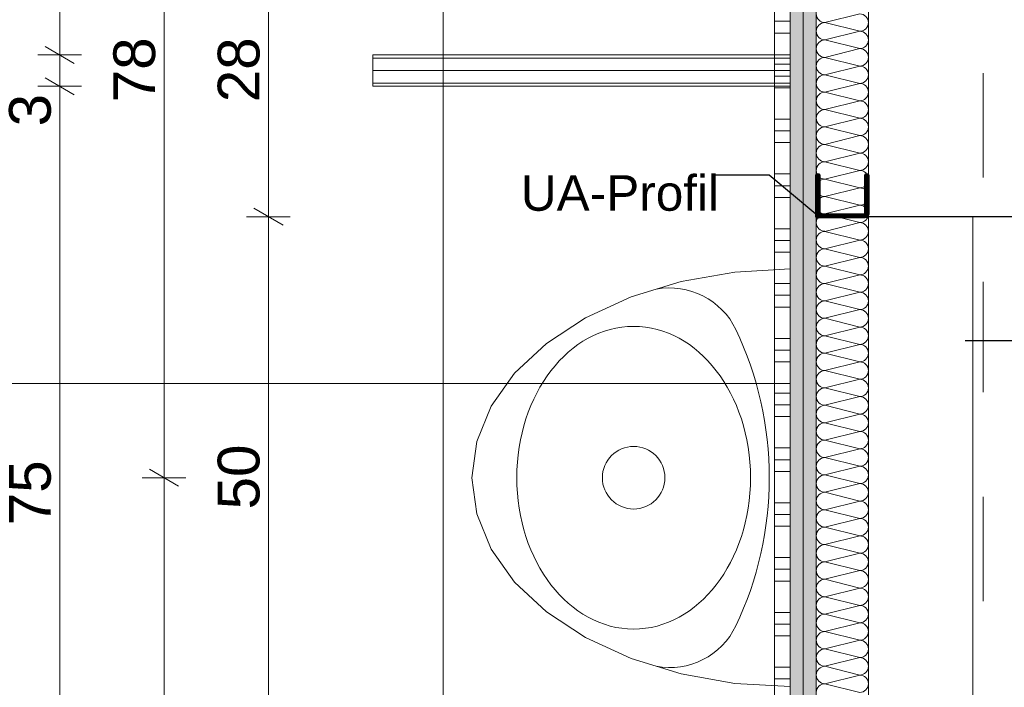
# Model space of a CAD drawing. Header units: metres. Extents: x -3.5 to 65.3, y -10.9 to 16.7.
# Tile 122 of 138: x 42.807 to 43.75, y 1.713 to 2.353. Entities that reach past the tile are written whole.
import ezdxf

# ---------------------------------------------------------------- set-up
doc = ezdxf.new("R2010")
doc.units = ezdxf.units.M
doc.header["$MEASUREMENT"] = 0
for name, pattern in [('DASHED', [0.015, 0.007, -0.008]), ('Strichlinie doppelt', [0.218722, 0.105833, -0.042333, 0.028222, -0.042333]), ('Wipeout_Contour', [1, 0, -1])]:
    doc.linetypes.add(name, pattern=pattern)
for name, color, linetype in [('102 - Bemaßung_ Beschriftung.Detail_ Ausschnitt', 7, 'Continuous'), ('451 - Universal.Achsen Raster', 7, 'Continuous'), ('654 - Abdeckung.Wand Belag', 7, 'Continuous'), ('660 - Unterkonstruktion.Trockenbau', 7, 'Continuous'), ('Neubau_102 - Bemaßung_ Beschriftung.Detail_ Ausschnitt', 7, 'Continuous'), ('Neubau_606 - Struktur.Wand Innen Ausbau', 7, 'Continuous'), ('Neubau_650 - Abdeckung.Fußboden Aufbau', 7, 'Continuous'), ('Neubau_702 - Einrichtung.Möbel Sanitär', 7, 'Continuous'), ('Neubau_802 - HKLSE.Sanitär', 7, 'Continuous')]:
    doc.layers.add(name, color=color, linetype=linetype)
doc.styles.add('ERSTELLTER_STIL_1', font='txt')
doc.dimstyles.new('ERSTELLTER_STIL__1', dxfattribs={"dimtxt": 0.04, "dimasz": 0.02128, "dimexe": 0.18, "dimexo": 0.0625, "dimgap": 0, "dimtad": 1, "dimzin": 0, "dimdsep": 46, "dimtxsty": 'ERSTELLTER_STIL_1', "dimblk": 'ARROWHEAD_2', "dimblk1": 'ARROWHEAD_2', "dimblk2": 'ARROWHEAD_2', "dimcen": 0.09, "dimse1": 1, "dimse2": 1, "dimclrd": 7, "dimclre": 7, "dimclrt": 7, "dimazin": 0, "dimtfac": 1, "dimtdec": 4, "dimtmove": 0, "dimatfit": 3, "dimfxl": 1, "dimtolj": 1, "dimtzin": 0, "dimarcsym": 0})
doc.dimstyles.new('ERSTELLTER_STIL__3', dxfattribs={"dimtxt": 0.04, "dimasz": 0.02128, "dimexe": 0.18, "dimexo": 0.0625, "dimgap": 0, "dimtad": 1, "dimtih": 1, "dimtoh": 1, "dimzin": 0, "dimdsep": 46, "dimtxsty": 'ERSTELLTER_STIL_1', "dimblk": 'ARROWHEAD_2', "dimblk1": 'ARROWHEAD_2', "dimblk2": 'ARROWHEAD_2', "dimcen": 0.09, "dimse1": 1, "dimse2": 1, "dimclrd": 7, "dimclre": 7, "dimclrt": 7, "dimazin": 0, "dimtfac": 1, "dimtdec": 4, "dimtmove": 0, "dimatfit": 3, "dimfxl": 1, "dimtolj": 1, "dimtzin": 0, "dimarcsym": 0})
doc.dimstyles.new('ERSTELLTER_STIL__4', dxfattribs={"dimtxt": 0.04, "dimasz": 0.02128, "dimexe": 0.18, "dimexo": 0.0625, "dimgap": 0, "dimtad": 1, "dimtih": 1, "dimtoh": 1, "dimzin": 0, "dimdsep": 46, "dimtxsty": 'ERSTELLTER_STIL_1', "dimblk": 'ARROWHEAD_2', "dimblk1": 'ARROWHEAD_2', "dimblk2": 'ARROWHEAD_2', "dimcen": 0.09, "dimse1": 1, "dimse2": 1, "dimclrd": 7, "dimclre": 7, "dimclrt": 7, "dimazin": 0, "dimtfac": 1, "dimtdec": 4, "dimtmove": 2, "dimatfit": 3, "dimfxl": 1, "dimtolj": 1, "dimtzin": 0, "dimarcsym": 0})
doc.dimstyles.new('ERSTELLTER_STIL__5', dxfattribs={"dimtxt": 0.04, "dimasz": 0.02128, "dimexe": 0.18, "dimexo": 0.0625, "dimgap": 0, "dimtad": 1, "dimtih": 1, "dimtoh": 1, "dimzin": 0, "dimdsep": 46, "dimtxsty": 'ERSTELLTER_STIL_1', "dimblk": 'ARROWHEAD_2', "dimblk1": 'ARROWHEAD_2', "dimblk2": 'ARROWHEAD_2', "dimcen": 0.09, "dimclrd": 7, "dimclre": 7, "dimclrt": 7, "dimazin": 0, "dimtfac": 1, "dimtdec": 4, "dimtmove": 0, "dimatfit": 3, "dimfxl": 1, "dimtolj": 1, "dimtzin": 0, "dimarcsym": 0})
doc.dimstyles.new('ERSTELLTER_STIL__7', dxfattribs={"dimtxt": 0.18, "dimasz": 0.010944, "dimexe": 0.18, "dimexo": 0.0625, "dimgap": 0, "dimtad": 0, "dimtih": 1, "dimtoh": 1, "dimdec": 4, "dimzin": 0, "dimdsep": 46, "dimcen": 0.09, "dimadec": 0, "dimazin": 0, "dimtfac": 1, "dimtdec": 4, "dimtmove": 0, "dimatfit": 3, "dimldrblk": 'ARROWHEAD_11', "dimfxl": 1, "dimtolj": 1, "dimtzin": 0, "dimarcsym": 0})
pattern_1 = [(45, (0, 0), (-0.0070710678, 0.0070710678), [0, -0.01])]

# ---------------------------------------------------------------- blocks, each defined once
blk = doc.blocks.new('*X59')
at = {"layer": 'Neubau_606 - Struktur.Wand Innen Ausbau', "color": 7, "linetype": 'Continuous', "lineweight": 5}
for p, q in [((43.57832, 2.35001), (43.61166, 2.35835)), ((43.57832, 2.35001), (43.61166, 2.34168)), ((43.57832, 2.33335), (43.61166, 2.34168)), ((43.57832, 2.33335), (43.61166, 2.32501)), ((43.57832, 2.31668), (43.61166, 2.32501)), ((43.57832, 2.31668), (43.61166, 2.30835)), ((43.57832, 2.30001), (43.61166, 2.30835)), ((43.57832, 2.30001), (43.61166, 2.29168)), ((43.57832, 2.28335), (43.61166, 2.29168)), ((43.57832, 2.28335), (43.61166, 2.27501)), ((43.57832, 2.26668), (43.61166, 2.27501)), ((43.57832, 2.26668), (43.61166, 2.25835)), ((43.57832, 2.25001), (43.61166, 2.25835)), ((43.57832, 2.25001), (43.61166, 2.24168)), ((43.57832, 2.23335), (43.61166, 2.24168)), ((43.57832, 2.23335), (43.61166, 2.22501)), ((43.57832, 2.21668), (43.61166, 2.22501)), ((43.57832, 2.21668), (43.61166, 2.20835)), ((43.57832, 2.20001), (43.61166, 2.20835)), ((43.57832, 2.20001), (43.61166, 2.19168)), ((43.57832, 2.18335), (43.61166, 2.19168)), ((43.57832, 2.18335), (43.61166, 2.17501)), ((43.57832, 2.16668), (43.61166, 2.17501)), ((43.57832, 2.16668), (43.61166, 2.15835)), ((43.57832, 2.15001), (43.61166, 2.15835)), ((43.57832, 2.15001), (43.61166, 2.14168)), ((43.57832, 2.13335), (43.61166, 2.14168)), ((43.57832, 2.13335), (43.61166, 2.12501)), ((43.57832, 2.11668), (43.61166, 2.12501)), ((43.57832, 2.11668), (43.61166, 2.10835)), ((43.57832, 2.10001), (43.61166, 2.10835)), ((43.57832, 2.10001), (43.61166, 2.09168)), ((43.57832, 2.08335), (43.61166, 2.09168)), ((43.57832, 2.08335), (43.61166, 2.07501)), ((43.57832, 2.06668), (43.61166, 2.07501)), ((43.57832, 2.06668), (43.61166, 2.05835)), ((43.57832, 2.05001), (43.61166, 2.05835)), ((43.57832, 2.05001), (43.61166, 2.04168)), ((43.57832, 2.03335), (43.61166, 2.04168)), ((43.57832, 2.03335), (43.61166, 2.02501)), ((43.57832, 2.01668), (43.61166, 2.02501)), ((43.57832, 2.01668), (43.61166, 2.00835)), ((43.57832, 2.00001), (43.61166, 2.00835)), ((43.57832, 2.00001), (43.61166, 1.99168)), ((43.57832, 1.98335), (43.61166, 1.99168)), ((43.57832, 1.98335), (43.61166, 1.97501)), ((43.57832, 1.96668), (43.61166, 1.97501)), ((43.57832, 1.96668), (43.61166, 1.95835)), ((43.57832, 1.95001), (43.61166, 1.95835)), ((43.57832, 1.95001), (43.61166, 1.94168)), ((43.57832, 1.93335), (43.61166, 1.94168)), ((43.57832, 1.93335), (43.61166, 1.92501)), ((43.57832, 1.91668), (43.61166, 1.92501)), ((43.57832, 1.91668), (43.61166, 1.90835)), ((43.57832, 1.90001), (43.61166, 1.90835)), ((43.57832, 1.90001), (43.61166, 1.89168)), ((43.57832, 1.88335), (43.61166, 1.89168)), ((43.57832, 1.88335), (43.61166, 1.87501)), ((43.57832, 1.86668), (43.61166, 1.87501)), ((43.57832, 1.86668), (43.61166, 1.85835)), ((43.57832, 1.85001), (43.61166, 1.85835)), ((43.57832, 1.85001), (43.61166, 1.84168)), ((43.57832, 1.83335), (43.61166, 1.84168)), ((43.57832, 1.83335), (43.61166, 1.82501)), ((43.57832, 1.81668), (43.61166, 1.82501)), ((43.57832, 1.81668), (43.61166, 1.80835)), ((43.57832, 1.80001), (43.61166, 1.80835)), ((43.57832, 1.80001), (43.61166, 1.79168)), ((43.57832, 1.78335), (43.61166, 1.79168)), ((43.57832, 1.78335), (43.61166, 1.77501)), ((43.57832, 1.76668), (43.61166, 1.77501)), ((43.57832, 1.76668), (43.61166, 1.75835)), ((43.57832, 1.75001), (43.61166, 1.75835)), ((43.57832, 1.75001), (43.61166, 1.74168)), ((43.57832, 1.73335), (43.61166, 1.74168)), ((43.57832, 1.73335), (43.61166, 1.72501)), ((43.57832, 1.71668), (43.61166, 1.72501)), ((43.57832, 1.71668), (43.61166, 1.70835))]:
    blk.add_line(p, q, dxfattribs=at)
for centre, start, end in [((43.57832, 2.35835), 180.00002, 270.00002), ((43.57832, 2.34168), 90.00002, 180.00002), ((43.61166, 2.35001), 0.00002, 90.00002), ((43.61166, 2.35001), 270.00002, 0.00002), ((43.57832, 2.34168), 180.00002, 270.00002), ((43.61166, 2.33335), 0.00002, 90.00002), ((43.57832, 2.32501), 90.00002, 180.00002), ((43.61166, 2.33335), 270.00002, 0.00002), ((43.57832, 2.32501), 180.00002, 270.00002), ((43.61166, 2.31668), 0.00002, 90.00002), ((43.57832, 2.30835), 90.00002, 180.00002), ((43.61166, 2.31668), 270.00002, 0.00002), ((43.57832, 2.30835), 180.00002, 270.00002), ((43.61166, 2.30001), 0.00002, 90.00002), ((43.57832, 2.29168), 90.00002, 180.00002), ((43.61166, 2.30001), 270.00002, 0.00002), ((43.57832, 2.29168), 180.00002, 270.00002), ((43.57832, 2.27501), 90.00002, 180.00002), ((43.61166, 2.28335), 0.00002, 90.00002), ((43.61166, 2.28335), 270.00002, 0.00002), ((43.57832, 2.27501), 180.00002, 270.00002), ((43.61166, 2.26668), 0.00002, 90.00002), ((43.57832, 2.25835), 90.00002, 180.00002), ((43.61166, 2.26668), 270.00002, 0.00002), ((43.57832, 2.25835), 180.00002, 270.00002), ((43.61166, 2.25001), 0.00002, 90.00002), ((43.57832, 2.24168), 90.00002, 180.00002), ((43.61166, 2.25001), 270.00002, 0.00002), ((43.57832, 2.24168), 180.00002, 270.00002), ((43.61166, 2.23335), 0.00002, 90.00002), ((43.57832, 2.22501), 90.00002, 180.00002), ((43.61166, 2.23335), 270.00002, 0.00002), ((43.57832, 2.22501), 180.00002, 270.00002), ((43.61166, 2.21668), 0.00002, 90.00002), ((43.57832, 2.20835), 90.00002, 180.00002), ((43.57832, 2.20835), 180.00002, 270.00002), ((43.61166, 2.21668), 270.00002, 0.00002), ((43.61166, 2.20001), 0.00002, 90.00002), ((43.57832, 2.19168), 90.00002, 180.00002), ((43.61166, 2.20001), 270.00002, 0.00002), ((43.57832, 2.19168), 180.00002, 270.00002), ((43.61166, 2.18335), 0.00002, 90.00002), ((43.57832, 2.17501), 90.00002, 180.00002), ((43.61166, 2.18335), 270.00002, 0.00002), ((43.57832, 2.17501), 180.00002, 270.00002), ((43.61166, 2.16668), 0.00002, 90.00002), ((43.57832, 2.15835), 90.00002, 180.00002), ((43.61166, 2.16668), 270.00002, 0.00002), ((43.57832, 2.15835), 180.00002, 270.00002), ((43.61166, 2.15001), 0.00002, 90.00002), ((43.57832, 2.14168), 90.00002, 180.00002), ((43.61166, 2.15001), 270.00002, 0.00002), ((43.57832, 2.14168), 180.00002, 270.00002), ((43.57832, 2.12501), 90.00002, 180.00002), ((43.61166, 2.13335), 0.00002, 90.00002), ((43.61166, 2.13335), 270.00002, 0.00002), ((43.57832, 2.12501), 180.00002, 270.00002), ((43.61166, 2.11668), 0.00002, 90.00002), ((43.57832, 2.10835), 90.00002, 180.00002), ((43.61166, 2.11668), 270.00002, 0.00002), ((43.57832, 2.10835), 180.00002, 270.00002), ((43.61166, 2.10001), 0.00002, 90.00002), ((43.57832, 2.09168), 90.00002, 180.00002), ((43.61166, 2.10001), 270.00002, 0.00002), ((43.57832, 2.09168), 180.00002, 270.00002), ((43.61166, 2.08335), 0.00002, 90.00002), ((43.57832, 2.07501), 90.00002, 180.00002), ((43.61166, 2.08335), 270.00002, 0.00002), ((43.57832, 2.07501), 180.00002, 270.00002), ((43.57832, 2.05835), 90.00002, 180.00002), ((43.61166, 2.06668), 0.00002, 90.00002), ((43.61166, 2.06668), 270.00002, 0.00002), ((43.57832, 2.05835), 180.00002, 270.00002), ((43.61166, 2.05001), 0.00002, 90.00002), ((43.57832, 2.04168), 90.00002, 180.00002), ((43.61166, 2.05001), 270.00002, 0.00002), ((43.57832, 2.04168), 180.00002, 270.00002), ((43.61166, 2.03335), 0.00002, 90.00002), ((43.57832, 2.02501), 90.00002, 180.00002), ((43.61166, 2.03335), 270.00002, 0.00002), ((43.57832, 2.02501), 180.00002, 270.00002), ((43.61166, 2.01668), 0.00002, 90.00002), ((43.57832, 2.00835), 90.00002, 180.00002), ((43.61166, 2.01668), 270.00002, 0.00002), ((43.57832, 2.00835), 180.00002, 270.00002), ((43.61166, 2.00001), 0.00002, 90.00002), ((43.57832, 1.99168), 90.00002, 180.00002), ((43.57832, 1.99168), 180.00002, 270.00002), ((43.61166, 2.00001), 270.00002, 0.00002), ((43.61166, 1.98335), 0.00002, 90.00002), ((43.57832, 1.97501), 90.00002, 180.00002), ((43.61166, 1.98335), 270.00002, 0.00002), ((43.57832, 1.97501), 180.00002, 270.00002), ((43.61166, 1.96668), 0.00002, 90.00002), ((43.57832, 1.95835), 90.00002, 180.00002), ((43.61166, 1.96668), 270.00002, 0.00002), ((43.57832, 1.95835), 180.00002, 270.00002), ((43.61166, 1.95001), 0.00002, 90.00002), ((43.57832, 1.94168), 90.00002, 180.00002), ((43.61166, 1.95001), 270.00002, 0.00002), ((43.57832, 1.94168), 180.00002, 270.00002), ((43.61166, 1.93335), 0.00002, 90.00002), ((43.57832, 1.92501), 90.00002, 180.00002), ((43.57832, 1.92501), 180.00002, 270.00002), ((43.61166, 1.93335), 270.00002, 0.00002), ((43.61166, 1.91668), 0.00002, 90.00002), ((43.57832, 1.90835), 90.00002, 180.00002), ((43.61166, 1.91668), 270.00002, 0.00002), ((43.57832, 1.90835), 180.00002, 270.00002), ((43.61166, 1.90001), 0.00002, 90.00002), ((43.57832, 1.89168), 90.00002, 180.00002), ((43.61166, 1.90001), 270.00002, 0.00002), ((43.57832, 1.89168), 180.00002, 270.00002), ((43.61166, 1.88335), 0.00002, 90.00002), ((43.57832, 1.87501), 90.00002, 180.00002), ((43.61166, 1.88335), 270.00002, 0.00002), ((43.57832, 1.87501), 180.00002, 270.00002), ((43.61166, 1.86668), 0.00002, 90.00002), ((43.57832, 1.85835), 90.00002, 180.00002), ((43.61166, 1.86668), 270.00002, 0.00002), ((43.57832, 1.85835), 180.00002, 270.00002), ((43.57832, 1.84168), 90.00002, 180.00002), ((43.61166, 1.85001), 0.00002, 90.00002), ((43.61166, 1.85001), 270.00002, 0.00002), ((43.57832, 1.84168), 180.00002, 270.00002), ((43.61166, 1.83335), 0.00002, 90.00002), ((43.57832, 1.82501), 90.00002, 180.00002), ((43.61166, 1.83335), 270.00002, 0.00002), ((43.57832, 1.82501), 180.00002, 270.00002), ((43.61166, 1.81668), 0.00002, 90.00002), ((43.57832, 1.80835), 90.00002, 180.00002), ((43.61166, 1.81668), 270.00002, 0.00002), ((43.57832, 1.80835), 180.00002, 270.00002), ((43.61166, 1.80001), 0.00002, 90.00002), ((43.57832, 1.79168), 90.00002, 180.00002), ((43.61166, 1.80001), 270.00002, 0.00002), ((43.57832, 1.79168), 180.00002, 270.00002), ((43.57832, 1.77501), 90.00002, 180.00002), ((43.61166, 1.78335), 0.00002, 90.00002), ((43.61166, 1.78335), 270.00002, 0.00002), ((43.57832, 1.77501), 180.00002, 270.00002), ((43.61166, 1.76668), 0.00002, 90.00002), ((43.57832, 1.75835), 90.00002, 180.00002), ((43.61166, 1.76668), 270.00002, 0.00002), ((43.57832, 1.75835), 180.00002, 270.00002), ((43.61166, 1.75001), 0.00002, 90.00002), ((43.57832, 1.74168), 90.00002, 180.00002), ((43.61166, 1.75001), 270.00002, 0.00002), ((43.57832, 1.74168), 180.00002, 270.00002), ((43.61166, 1.73335), 0.00002, 90.00002), ((43.57832, 1.72501), 90.00002, 180.00002), ((43.61166, 1.73335), 270.00002, 0.00002), ((43.57832, 1.72501), 180.00002, 270.00002), ((43.61166, 1.71668), 0.00002, 90.00002), ((43.57832, 1.70835), 90.00002, 180.00002), ((43.61166, 1.71668), 270.00002, 0.00002)]:
    blk.add_arc(centre, 0.00833, start, end, dxfattribs=at)
blk = doc.blocks.new('*X88')
at = {"layer": '654 - Abdeckung.Wand Belag', "color": 7, "linetype": 'Continuous', "lineweight": 5}
for p, q in [((43.52999, 2.35125), (43.54499, 2.35125)), ((43.52999, 2.34), (43.54499, 2.34)), ((43.52999, 2.31), (43.54499, 2.31)), ((43.52999, 2.29875), (43.54499, 2.29875)), ((43.52999, 2.2875), (43.54499, 2.2875)), ((43.52999, 2.2575), (43.54499, 2.2575)), ((43.52999, 2.24625), (43.54499, 2.24625)), ((43.52999, 2.235), (43.54499, 2.235)), ((43.52999, 2.205), (43.54499, 2.205)), ((43.52999, 2.19375), (43.54499, 2.19375)), ((43.52999, 2.1825), (43.54499, 2.1825)), ((43.52999, 2.1525), (43.54499, 2.1525)), ((43.52999, 2.14125), (43.54499, 2.14125)), ((43.52999, 2.13), (43.54499, 2.13)), ((43.52999, 2.1), (43.54499, 2.1)), ((43.52999, 2.08875), (43.54499, 2.08875)), ((43.52999, 2.0775), (43.54499, 2.0775)), ((43.52999, 2.0475), (43.54499, 2.0475)), ((43.52999, 2.03625), (43.54499, 2.03625)), ((43.52999, 2.025), (43.54499, 2.025)), ((43.52999, 1.995), (43.54499, 1.995)), ((43.52999, 1.98375), (43.54499, 1.98375)), ((43.52999, 1.9725), (43.54499, 1.9725)), ((43.52999, 1.9425), (43.54499, 1.9425)), ((43.52999, 1.93125), (43.54499, 1.93125)), ((43.52999, 1.92), (43.54499, 1.92)), ((43.52999, 1.89), (43.54499, 1.89)), ((43.52999, 1.87875), (43.54499, 1.87875)), ((43.52999, 1.8675), (43.54499, 1.8675)), ((43.52999, 1.8375), (43.54499, 1.8375)), ((43.52999, 1.82625), (43.54499, 1.82625)), ((43.52999, 1.815), (43.54499, 1.815)), ((43.52999, 1.785), (43.54499, 1.785)), ((43.52999, 1.77375), (43.54499, 1.77375)), ((43.52999, 1.7625), (43.54499, 1.7625)), ((43.52999, 1.7325), (43.54499, 1.7325)), ((43.52999, 1.72125), (43.54499, 1.72125))]:
    blk.add_line(p, q, dxfattribs=at)
blk = doc.blocks.new('*D236')
at = {"layer": '102 - Bemaßung_ Beschriftung.Detail_ Ausschnitt', "color": 7, "linetype": 'Continuous', "lineweight": 5}
for p, q in [((43.03099, 2.17208), (43.05899, 2.15592)), ((43.06599, 2.164), (43.02399, 2.164)), ((43.04499, 1.664), (43.04499, 2.164)), ((43.03099, 1.67208), (43.05899, 1.65592)), ((43.06599, 1.664), (43.02399, 1.664))]:
    blk.add_line(p, q, dxfattribs=at)
at = {"layer": '102 - Bemaßung_ Beschriftung.Detail_ Ausschnitt', "color": 7, "lineweight": 5, "insert": (43.03699, 1.88364), "char_height": 0.04, "attachment_point": 7, "rotation": 90, "style": 'ERSTELLTER_STIL_1'}
blk.add_mtext('\\A1;{\\pql;\\fArial|b0|i0|c0|p38;50}', dxfattribs=at)
blk = doc.blocks.new('ARROWHEAD_2')
at = {"color": 0, "linetype": 'Continuous', "lineweight": 0}
for p, q in [((-0.378, -0.655), (0.378, 0.655)), ((0, 0), (-1, 0))]:
    blk.add_line(p, q, dxfattribs=at)
blk = doc.blocks.new('*D237')
at = {"layer": '102 - Bemaßung_ Beschriftung.Detail_ Ausschnitt', "color": 7, "linetype": 'Continuous', "lineweight": 5}
for p, q in [((43.06599, 2.444), (43.02399, 2.444)), ((43.03099, 2.45209), (43.05899, 2.43592)), ((43.04499, 2.164), (43.04499, 2.444)), ((43.03099, 2.17208), (43.05899, 2.15592)), ((43.06599, 2.164), (43.02399, 2.164))]:
    blk.add_line(p, q, dxfattribs=at)
at = {"layer": '102 - Bemaßung_ Beschriftung.Detail_ Ausschnitt', "color": 7, "lineweight": 5, "insert": (43.03699, 2.27365), "char_height": 0.04, "attachment_point": 7, "rotation": 90, "style": 'ERSTELLTER_STIL_1'}
blk.add_mtext('\\A1;{\\pql;\\fArial|b0|i0|c0|p38;28}', dxfattribs=at)
blk = doc.blocks.new('*D241')
at = {"layer": '102 - Bemaßung_ Beschriftung.Detail_ Ausschnitt', "color": 7, "linetype": 'Continuous', "lineweight": 5}
for p, q in [((42.93099, 1.92208), (42.95899, 1.90592)), ((42.96599, 1.914), (42.92399, 1.914)), ((42.94499, 1.134), (42.94499, 1.914)), ((42.93099, 1.14208), (42.95899, 1.12592)), ((42.96599, 1.134), (42.92399, 1.134))]:
    blk.add_line(p, q, dxfattribs=at)
at = {"layer": '102 - Bemaßung_ Beschriftung.Detail_ Ausschnitt', "color": 7, "lineweight": 5, "insert": (42.93699, 1.49364), "char_height": 0.04, "attachment_point": 7, "rotation": 90, "style": 'ERSTELLTER_STIL_1'}
blk.add_mtext('\\A1;{\\pql;\\fArial|b0|i0|c0|p38;78}', dxfattribs=at)
blk = doc.blocks.new('*D242')
at = {"layer": '102 - Bemaßung_ Beschriftung.Detail_ Ausschnitt', "color": 7, "linetype": 'Continuous', "lineweight": 5}
for p, q in [((42.93099, 2.70209), (42.95899, 2.68592)), ((42.96599, 2.694), (42.92399, 2.694)), ((42.94499, 1.914), (42.94499, 2.694)), ((42.93099, 1.92208), (42.95899, 1.90592)), ((42.96599, 1.914), (42.92399, 1.914))]:
    blk.add_line(p, q, dxfattribs=at)
at = {"layer": '102 - Bemaßung_ Beschriftung.Detail_ Ausschnitt', "color": 7, "lineweight": 5, "insert": (42.93699, 2.27365), "char_height": 0.04, "attachment_point": 7, "rotation": 90, "style": 'ERSTELLTER_STIL_1'}
blk.add_mtext('\\A1;{\\pql;\\fArial|b0|i0|c0|p38;78}', dxfattribs=at)
blk = doc.blocks.new('*D248')
at = {"layer": '102 - Bemaßung_ Beschriftung.Detail_ Ausschnitt', "color": 7, "linetype": 'Continuous', "lineweight": 5}
for p, q in [((42.83099, 2.29708), (42.85899, 2.28092)), ((42.86599, 2.289), (42.82399, 2.289)), ((42.84499, 1.539), (42.84499, 2.289)), ((42.86599, 1.539), (42.82399, 1.539)), ((42.83099, 1.54708), (42.85899, 1.53092))]:
    blk.add_line(p, q, dxfattribs=at)
at = {"layer": '102 - Bemaßung_ Beschriftung.Detail_ Ausschnitt', "color": 7, "lineweight": 5, "char_height": 0.04, "attachment_point": 7, "rotation": 90, "style": 'ERSTELLTER_STIL_1'}
for s, insert in [('\\A1;{\\pql;\\fArial|b0|i0|c0|p38;3}', (42.83699, 2.25055)), ('\\A1;{\\pql;\\fArial|b0|i0|c0|p38;75}', (42.83699, 1.86847))]:
    blk.add_mtext(s, dxfattribs=dict(at, insert=insert))
blk = doc.blocks.new('*D249')
at = {"layer": '102 - Bemaßung_ Beschriftung.Detail_ Ausschnitt', "color": 7, "linetype": 'Continuous', "lineweight": 5}
for p, q in [((42.83099, 2.32708), (42.85899, 2.31092)), ((42.86599, 2.319), (42.82399, 2.319)), ((42.84499, 2.289), (42.84499, 2.319)), ((42.83099, 2.29708), (42.85899, 2.28092)), ((42.86599, 2.289), (42.82399, 2.289))]:
    blk.add_line(p, q, dxfattribs=at)
blk = doc.blocks.new('*D250')
at = {"layer": '102 - Bemaßung_ Beschriftung.Detail_ Ausschnitt', "color": 7, "linetype": 'Continuous', "lineweight": 5}
for p, q in [((42.83099, 3.07708), (42.85899, 3.06092)), ((42.86599, 3.069), (42.82399, 3.069)), ((42.84499, 2.319), (42.84499, 3.069)), ((42.83099, 2.32708), (42.85899, 2.31092)), ((42.86599, 2.319), (42.82399, 2.319))]:
    blk.add_line(p, q, dxfattribs=at)
at = {"layer": '102 - Bemaßung_ Beschriftung.Detail_ Ausschnitt', "color": 7, "lineweight": 5, "char_height": 0.04, "attachment_point": 7, "rotation": 90, "style": 'ERSTELLTER_STIL_1'}
for s, insert in [('\\A1;{\\pql;\\fArial|b0|i0|c0|p38;3}', (42.83699, 3.03055)), ('\\A1;{\\pql;\\fArial|b0|i0|c0|p38;75}', (42.83699, 2.64847))]:
    blk.add_mtext(s, dxfattribs=dict(at, insert=insert))
blk = doc.blocks.new('*D364')
at = {"layer": '102 - Bemaßung_ Beschriftung.Detail_ Ausschnitt', "color": 7, "linetype": 'Continuous', "lineweight": 5}
for p, q in [((42.61808, 1.0113), (42.60191, 0.9833)), ((42.60999, 0.9763), (42.60999, 1.0183)), ((43.22007, 1.0113), (43.20391, 0.9833)), ((43.21199, 0.9763), (43.21199, 1.0183)), ((42.60999, 0.9973), (43.21199, 0.9973))]:
    blk.add_line(p, q, dxfattribs=at)
at = {"layer": '102 - Bemaßung_ Beschriftung.Detail_ Ausschnitt', "color": 7, "lineweight": 5, "insert": (42.85802, 1.00464), "char_height": 0.04, "attachment_point": 7, "style": 'ERSTELLTER_STIL_1'}
blk.add_mtext('\\A1;{\\pql;\\fArial|b0|i0|c0|p38;60\\fArial|b0|i0|c0|p38;\\A1{\\H.66x;\\S2^  ;}}', dxfattribs=at)
blk = doc.blocks.new('*D365')
at = {"layer": '102 - Bemaßung_ Beschriftung.Detail_ Ausschnitt', "color": 7, "linetype": 'Continuous', "lineweight": 5}
for p, q in [((43.22007, 1.0113), (43.20391, 0.9833)), ((43.21199, 0.9763), (43.21199, 1.0183)), ((43.53691, 0.9833), (43.55307, 1.0113)), ((43.54499, 0.9763), (43.54499, 1.0183)), ((43.21199, 0.9973), (43.54499, 0.9973)), ((43.54499, 0.9973), (43.55868, 0.9973))]:
    blk.add_line(p, q, dxfattribs=at)
at = {"layer": '102 - Bemaßung_ Beschriftung.Detail_ Ausschnitt', "color": 7, "lineweight": 5, "insert": (43.33812, 1.00461), "char_height": 0.04, "attachment_point": 7, "style": 'ERSTELLTER_STIL_1'}
blk.add_mtext('\\A1;{\\pql;\\fArial|b0|i0|c0|p38;33\\fArial|b0|i0|c0|p38;\\A1{\\H.66x;\\S3^  ;}}', dxfattribs=at)
blk = doc.blocks.new('*D401')
at = {"layer": '102 - Bemaßung_ Beschriftung.Detail_ Ausschnitt', "color": 7, "linetype": 'Continuous', "lineweight": 5}
for p, q in [((43.61999, 0.90833), (43.61999, 0.95033)), ((43.74499, 0.78498), (43.74499, 0.95033)), ((43.62807, 0.94333), (43.61191, 0.91533)), ((43.75307, 0.94333), (43.73691, 0.91533)), ((43.6063, 0.92933), (43.61999, 0.92933)), ((43.61999, 0.92933), (43.74499, 0.92933))]:
    blk.add_line(p, q, dxfattribs=at)
at = {"layer": '102 - Bemaßung_ Beschriftung.Detail_ Ausschnitt', "color": 7, "lineweight": 5, "insert": (43.64212, 0.93689), "char_height": 0.04, "attachment_point": 7, "style": 'ERSTELLTER_STIL_1'}
blk.add_mtext('\\A1;{\\pql;\\fArial|b0|i0|c0|p38;12\\fArial|b0|i0|c0|p38;\\A1{\\H.66x;\\S5^  ;}}', dxfattribs=at)
blk = doc.blocks.new('*D423')
at = {"layer": '102 - Bemaßung_ Beschriftung.Detail_ Ausschnitt', "color": 7, "linetype": 'Continuous', "lineweight": 5}
for p, q in [((40.2, 3.305), (40.2, 3.43887)), ((40.20808, 3.43187), (40.19192, 3.40387)), ((43.55307, 3.43187), (43.53691, 3.40387)), ((40.2, 3.41787), (43.54499, 3.41787))]:
    blk.add_line(p, q, dxfattribs=at)
at = {"color": 254, "linetype": 'Wipeout_Contour', "lineweight": 0, "ltscale": 168.067729}
blk.add_wipeout([(41.80177, 3.41837), (41.94322, 3.41837), (41.94322, 3.47337), (41.80177, 3.47337)], dxfattribs=at).dxf.layer = '102 - Bemaßung_ Beschriftung.Detail_ Ausschnitt'
at = {"layer": '102 - Bemaßung_ Beschriftung.Detail_ Ausschnitt', "color": 7, "lineweight": 5, "insert": (41.80927, 3.41811), "char_height": 0.04, "attachment_point": 7, "style": 'ERSTELLTER_STIL_1'}
blk.add_mtext('\\A1;{\\pql;\\fArial|b0|i0|c0|p38;3,34\\fArial|b0|i0|c0|p38;\\A1{\\H.66x;\\S5^  ;}}', dxfattribs=at)
blk = doc.blocks.new('*D424')
at = {"layer": '102 - Bemaßung_ Beschriftung.Detail_ Ausschnitt', "color": 7, "linetype": 'Continuous', "lineweight": 5}
for p, q in [((43.54499, 3.39687), (43.54499, 3.43887)), ((43.96499, 3.39687), (43.96499, 3.43887)), ((43.55307, 3.43187), (43.53691, 3.40387)), ((43.97307, 3.43187), (43.95691, 3.40387)), ((40.2, 3.41787), (43.54499, 3.41787)), ((43.54499, 3.41787), (43.96499, 3.41787))]:
    blk.add_line(p, q, dxfattribs=at)
at = {"color": 254, "linetype": 'Wipeout_Contour', "lineweight": 0, "ltscale": 175.573062}
blk.add_wipeout([(43.71713, 3.41837), (43.79284, 3.41837), (43.79284, 3.47337), (43.71713, 3.47337)], dxfattribs=at).dxf.layer = '102 - Bemaßung_ Beschriftung.Detail_ Ausschnitt'
at = {"layer": '102 - Bemaßung_ Beschriftung.Detail_ Ausschnitt', "color": 7, "lineweight": 5, "insert": (43.72463, 3.42587), "char_height": 0.04, "attachment_point": 7, "style": 'ERSTELLTER_STIL_1'}
blk.add_mtext('\\A1;{\\pql;\\fArial|b0|i0|c0|p38;42}', dxfattribs=at)
blk = doc.blocks.new('ARROWHEAD_11')
at = {"color": 0, "linetype": 'Continuous', "lineweight": 0}
blk.add_line((0, 0), (-1, 0), dxfattribs=at)
at = {"color": 0, "linetype": 'Continuous', "lineweight": 0, "const_width": 0.25, "flags": 128}
blk.add_lwpolyline([(-0.125, 0, 1), (0.125, 0, 1)], format="xyb", close=True, dxfattribs=at)

msp = doc.modelspace()

# ---------------------------------------------------------------- hatches: boundary and pattern name
at = {"layer": 'Neubau_606 - Struktur.Wand Innen Ausbau', "linetype": 'Continuous', "lineweight": 0, "true_color": 0x000000}
h = msp.add_hatch(dxfattribs=at)
h.set_pattern_fill('Gips_0001', color=18, style=0, pattern_type=2)
h.set_pattern_definition(pattern_1)
h.paths.add_polyline_path([(43.54499, 4.0475), (43.54499, 0.255), (43.55749, 0.255), (43.55749, 4.0475)])
h = msp.add_hatch(dxfattribs=at)
h.set_pattern_fill('Gips_0001', color=18, style=0, pattern_type=2)
h.set_pattern_definition(pattern_1)
h.paths.add_polyline_path([(43.56999, 4.035), (43.55749, 4.035), (43.55749, 0.255), (43.56999, 0.255)])
at = {"layer": 'Neubau_650 - Abdeckung.Fußboden Aufbau', "linetype": 'Continuous', "lineweight": 13, "true_color": 0xafafaf}
h = msp.add_hatch(dxfattribs=at)
h.set_pattern_fill('Raster_60x60_Fuge_2mm_0001', color=253, style=0, pattern_type=2)
h.set_pattern_definition([(0, (42.61, 3.81), (0, 0.602), []), (90, (42.61, 3.81), (-0.602, 0), [])])
h.paths.add_polyline_path([(40.44003, 3.81), (40.44003, 0.255), (43.54499, 0.255), (43.54499, 0.33, -0.414214), (43.49499, 0.28, -0.414214), (43.44499, 0.33, -0.414214), (43.39499, 0.28, -0.414214), (43.34499, 0.33, -0.414214), (43.39499, 0.38, -0.414214), (43.44499, 0.33, -0.414214), (43.49499, 0.38, -0.414214), (43.54499, 0.33), (43.54499, 3.81), (43.20999, 3.81), (43.20999, 3.935), (42.32499, 3.935), (42.32499, 3.81)])
at = {"layer": 'Neubau_702 - Einrichtung.Möbel Sanitär', "linetype": 'Continuous', "lineweight": 0, "true_color": 0x000000}
h = msp.add_hatch(dxfattribs=at)
h.set_pattern_fill('Holz__Sperrholz_1_0001', color=18, style=0, pattern_type=2)
h.set_pattern_definition([(0, (0, 0), (0, 0.0120000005), [])])
h.paths.add_polyline_path([(43.14499, 2.289), (43.54499, 2.289), (43.54499, 2.319), (43.14499, 2.319)])

# ---------------------------------------------------------------- linework, layer by layer
at = {"layer": '654 - Abdeckung.Wand Belag', "color": 7, "linetype": 'Continuous', "lineweight": 5, "flags": 128}
for points in [[(43.52999, 3.795), (43.52999, 0.27)], [(43.54499, 0.255), (43.54499, 3.795)]]:
    msp.add_lwpolyline(points, dxfattribs=at)
at = {"layer": '660 - Unterkonstruktion.Trockenbau', "color": 7, "linetype": 'Continuous', "lineweight": 25}
msp.add_lwpolyline([(43.93999, 2.04498), (43.71252, 2.04498)], dxfattribs=at)
at = {"layer": 'Neubau_606 - Struktur.Wand Innen Ausbau', "color": 1, "linetype": 'Continuous', "lineweight": 5}
for p, q in [((43.55749, 4.035), (43.55749, 0.255)), ((43.56999, 3.985), (43.56999, 0.70998))]:
    msp.add_line(p, q, dxfattribs=at)
at = {"layer": 'Neubau_606 - Struktur.Wand Innen Ausbau', "color": 1, "linetype": 'Continuous', "lineweight": 5, "flags": 128}
for points in [[(43.61999, 0.70998), (43.61999, 3.985)], [(43.54499, 3.81), (43.54499, 0.255)]]:
    msp.add_lwpolyline(points, dxfattribs=at)
at = {"layer": 'Neubau_650 - Abdeckung.Fußboden Aufbau', "color": 1, "linetype": 'Continuous', "lineweight": 13, "flags": 128}
msp.add_lwpolyline([(43.20999, 3.935), (43.20999, 3.81), (43.54499, 3.81), (43.54499, 0.33)], dxfattribs=at)
at = {"layer": 'Neubau_702 - Einrichtung.Möbel Sanitär', "color": 1, "linetype": 'Continuous', "lineweight": 5, "flags": 128}
for points in [[(43.54499, 2.319), (43.14499, 2.319)], [(43.14499, 2.319), (43.14499, 2.289)], [(43.54499, 2.289), (43.54499, 2.319)], [(43.14499, 2.289), (43.54499, 2.289)]]:
    msp.add_lwpolyline(points, dxfattribs=at)
at = {"layer": 'Neubau_702 - Einrichtung.Möbel Sanitär', "color": 1, "linetype": 'Continuous', "lineweight": 9, "flags": 128}
msp.add_lwpolyline([(43.54499, 1.71399), (43.49202, 1.71703), (43.44067, 1.72606), (43.39249, 1.74079), (43.34894, 1.76079), (43.31134, 1.78544), (43.28085, 1.814), (43.25838, 1.84559), (43.24462, 1.87927), (43.23999, 1.914), (43.24462, 1.94873), (43.25838, 1.9824), (43.28085, 2.014), (43.31135, 2.04255), (43.34894, 2.06721), (43.39249, 2.0872), (43.44067, 2.10193), (43.49203, 2.11096), (43.54499, 2.11399), (43.54499, 1.91399)], close=True, dxfattribs=at)
at = {"layer": 'Neubau_702 - Einrichtung.Möbel Sanitär', "color": 1, "linetype": 'Continuous', "lineweight": 9}
msp.add_circle((43.39499, 1.914), 0.03, dxfattribs=at)
for centre, radius, start, end in [((43.42972, 2.02579), 0.07002, 25.45184, 100.81379), ((43.19484, 1.914), 0.33015, 359.99926, 25.45184), ((43.19484, 1.914), 0.33015, 334.54668, 359.99926), ((43.42972, 1.8022), 0.07002, 259.18473, 334.54668)]:
    msp.add_arc(centre, radius, start, end, dxfattribs=at)
msp.add_ellipse((43.39499, 1.914), major_axis=(0, 0.145), ratio=0.772414, dxfattribs=at)
at = {"layer": 'Neubau_802 - HKLSE.Sanitär', "color": 1, "linetype": 'Continuous', "lineweight": 9}
for p, q in [((43.56999, 2.164), (43.56999, 1.664)), ((43.71999, 2.164), (43.56999, 2.164)), ((43.71999, 2.164), (43.71999, 1.664))]:
    msp.add_line(p, q, dxfattribs=at)
at = {"layer": 'Neubau_802 - HKLSE.Sanitär', "color": 1, "linetype": 'DASHED', "lineweight": 9, "flags": 128}
for points in [[(43.56999, 2.164), (43.56999, 1.664)], [(43.71999, 2.164), (43.56999, 2.164)], [(43.71999, 1.664), (43.71999, 2.164)]]:
    msp.add_lwpolyline(points, dxfattribs=at)

# ---------------------------------------------------------------- block references
at = {"layer": '654 - Abdeckung.Wand Belag', "color": 7, "lineweight": 5}
msp.add_blockref('*X88', (0, 0), dxfattribs=at)
at = {"layer": 'Neubau_606 - Struktur.Wand Innen Ausbau', "color": 1, "lineweight": 13}
msp.add_blockref('*X59', (0, 0), dxfattribs=at)

# ---------------------------------------------------------------- dimensions: what is measured, and where the dimension line sits
at = {"layer": '102 - Bemaßung_ Beschriftung.Detail_ Ausschnitt', "color": 7, "linetype": 'Continuous', "lineweight": 5}
for base, p1, p2, dimstyle, picture, middle in [((43.54499, 0.9973), (43.21199, 3.208), (43.54499, 3.81), 'ERSTELLTER_STIL__3', '*D365', (43.42264, 1.0253)), ((43.21199, 0.9973), (42.60999, 3.20801), (43.21199, 3.208), 'ERSTELLTER_STIL__4', '*D364', (42.94254, 1.0253)), ((43.744989, 0.9293261), (43.6199886, 2.1200005), (43.744989, 0.7849823), 'ERSTELLTER_STIL__5', '*D401', (43.7266353, 0.9573261))]:
    dim = msp.add_linear_dim(base=base, p1=p1, p2=p2, dimstyle=dimstyle, dxfattribs=at)
    dim.commit()
    dim.dimension.update_dxf_attribs({"geometry": picture, "text_midpoint": middle, "dimtype": 160})
for base, p1, p2, picture, middle in [((42.84499, 3.069), (43.34499, 2.319), (43.14499, 3.069), '*D250', (42.81699, 2.67896)), ((42.94499, 2.694), (43.23999, 1.914), (43.23999, 2.694), '*D242', (42.91699, 2.30414)), ((43.04499, 2.444), (43.71999, 2.164), (43.71999, 2.444), '*D237', (43.01699, 2.30414)), ((42.84499, 2.319), (43.34499, 2.289), (43.34499, 2.319), '*D249', (42.81699, 2.2658)), ((42.84499, 2.289), (43.34499, 1.539), (43.34499, 2.289), '*D248', (42.81699, 1.89896)), ((43.04499, 2.164), (43.71999, 1.664), (43.71999, 2.164), '*D236', (43.01699, 1.91414)), ((42.94499, 1.914), (43.23999, 1.134), (43.23999, 1.914), '*D241', (42.91699, 1.52414))]:
    dim = msp.add_linear_dim(base=base, p1=p1, p2=p2, angle=90, dimstyle='ERSTELLTER_STIL__1', dxfattribs=at)
    dim.commit()
    dim.dimension.update_dxf_attribs({"geometry": picture, "text_midpoint": middle, "dimtype": 160, "text_rotation": 90})

# ---------------------------------------------------------------- next in the draw order: dimensions: what is measured, and where the dimension line sits
dim = msp.add_linear_dim(base=(43.54499, 3.41787), p1=(40.2, 2.20249), p2=(43.54499, 2.1575), dimstyle='ERSTELLTER_STIL__5', dxfattribs=at)
dim.commit()
dim.dimension.update_dxf_attribs({"geometry": '*D423', "text_midpoint": (41.91524, 3.44587), "dimtype": 160})

# ---------------------------------------------------------------- next in the draw order: dimensions: what is measured, and where the dimension line sits
dim = msp.add_linear_dim(base=(43.96499, 3.41787), p1=(43.54499, 2.1575), p2=(43.96499, 2.21499), dimstyle='ERSTELLTER_STIL__5', dxfattribs=at)
dim.commit()
dim.dimension.update_dxf_attribs({"geometry": '*D424', "text_midpoint": (43.75513, 3.44587), "dimtype": 160})

# ---------------------------------------------------------------- next in the draw order: linework, layer by layer
at = {"layer": '451 - Universal.Achsen Raster', "color": 160, "linetype": 'Strichlinie doppelt', "lineweight": 9, "true_color": 0x3232ff}
msp.add_line((43.72999, -10.585), (43.72999, 16.355), dxfattribs=at)
at = {"layer": '660 - Unterkonstruktion.Trockenbau', "color": 7, "linetype": 'Continuous', "lineweight": 70, "flags": 128}
msp.add_lwpolyline([(43.61939, 2.204), (43.61939, 2.16675, -0.414214), (43.61664, 2.164), (43.57334, 2.164, -0.414214), (43.57059, 2.16675), (43.57059, 2.204), (43.57234, 2.204), (43.57234, 2.16675, 0.414214), (43.57334, 2.16575), (43.61664, 2.16575, 0.414214), (43.61764, 2.16675), (43.61764, 2.204)], format="xyb", close=True, dxfattribs=at)
at = {"layer": '660 - Unterkonstruktion.Trockenbau', "color": 7, "linetype": 'Continuous', "lineweight": 25}
msp.add_lwpolyline([(43.75999, 2.164), (43.56999, 2.164)], dxfattribs=at)

# ---------------------------------------------------------------- next in the draw order: texts
at = {"layer": 'Neubau_102 - Bemaßung_ Beschriftung.Detail_ Ausschnitt', "color": 7, "linetype": 'Continuous', "lineweight": 9, "insert": (43.38189, 2.20373), "char_height": 0.034, "attachment_point": 2, "style": 'ERSTELLTER_STIL_1'}
msp.add_mtext('\\A1;{\\pqc;\\fArial|b0|i0|c0|p38;UA-Profil}', dxfattribs=at)

# ---------------------------------------------------------------- next in the draw order: leaders
at = {"layer": 'Neubau_102 - Bemaßung_ Beschriftung.Detail_ Ausschnitt', "color": 1, "linetype": 'Continuous', "lineweight": 13, "annotation_type": 0, "has_hookline": 1, "hookline_direction": 1, "text_width": 0.18278}
msp.add_leader([(43.57144, 2.16487), (43.52483, 2.20373), (43.47328, 2.20373)], dimstyle='ERSTELLTER_STIL__7', dxfattribs=at)

doc.saveas('drawing.dxf')
